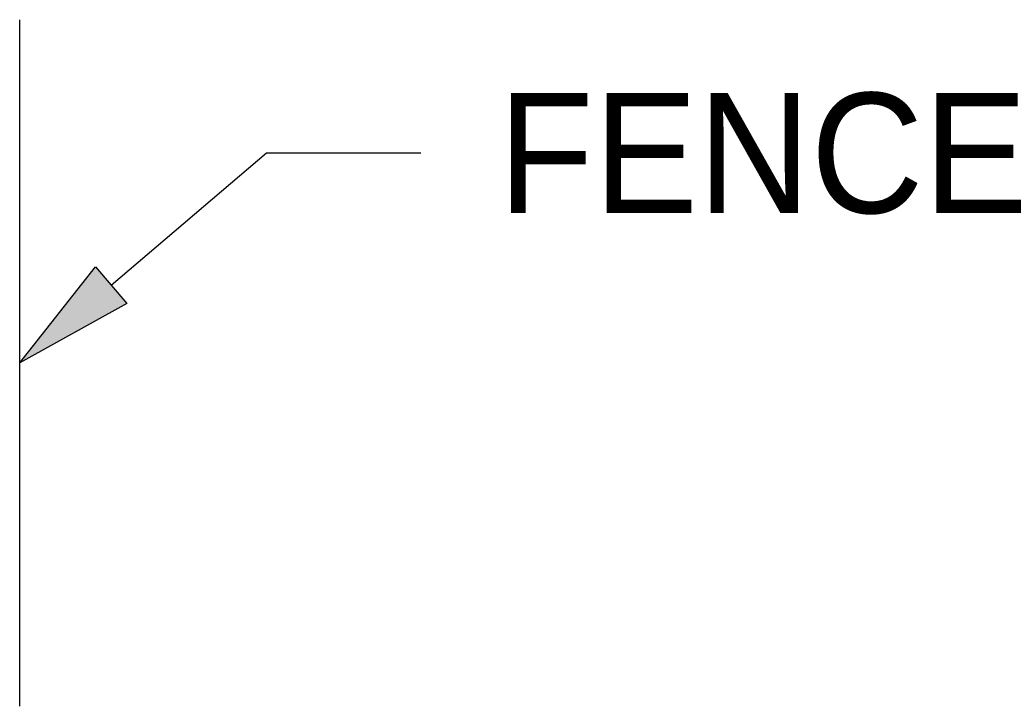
# Model space of a CAD drawing. Header units: feet. Extents: x 2296963 to 2298207, y 574586 to 575596.
# Tile 2 of 5: x 2297787 to 2297793, y 574758 to 574762. Entities that reach past the tile are written whole.
import ezdxf
from ezdxf import colors
from ezdxf.entities.mleader import LeaderData, LeaderLine
from ezdxf.math import Vec2, Vec3

# ---------------------------------------------------------------- set-up
doc = ezdxf.new("R2010")
doc.units = ezdxf.units.FT
doc.header["$LTSCALE"] = 5
doc.header["$MEASUREMENT"] = 0
doc.linetypes.add('fenceex', pattern=[0])
doc.layers.add('0_Xref', color=7, linetype='Continuous')
doc.layers.add('RD_X_Fence', color=230, linetype='fenceex')
doc.styles.add('Straight-Normal', font='font30.shx', dxfattribs={"height": 0.14})

# ---------------------------------------------------------------- blocks, each defined once
blk = doc.blocks.new('Dim1')
h = blk.add_hatch(color=4)
h.dxf.hatch_style = 1
h.paths.add_polyline_path([(0, 0), (-1, -0.2), (-1, 0.2)])
at = {"color": 4}
blk.add_lwpolyline([(0, 0), (-1, -0.2), (-1, 0.2), (0, 0)], dxfattribs=at)

msp = doc.modelspace()

# ---------------------------------------------------------------- linework, layer by layer
at = {"layer": 'RD_X_Fence', "flags": 128}
msp.add_lwpolyline([(2297787.1237, 574758.1633), (2297787.1237, 574762.1633)], dxfattribs=at)

# ---------------------------------------------------------------- leaders
at = {"layer": '0_Xref'}
ml = msp.add_multileader_mtext('Standard', dxfattribs=at)
ml.set_content('FENCE', color=256, style='Straight-Normal')
ml.set_leader_properties()
ml.set_arrow_properties(name='Dim1')
ml.build(insert=Vec2(0, 0))
ml.multileader.update_dxf_attribs({"text_right_attachment_type": 3, "dogleg_length": 0.18, "arrow_head_size": 0.7, "scale": 5})
ctx = ml.context
ctx.base_point, ctx.scale, ctx.char_height, ctx.arrow_head_size, ctx.landing_gap_size, ctx.plane_origin = Vec3(2297789.4619, 574761.3868), 5, 0.7, 0.7, 0.45, Vec3(2297787.1237, 574760.1633)
ctx.right_attachment = 3
notes = []
notes.append((ctx, [(0, (1, 1, 0), (2297788.5619, 574761.3868), (1, 0), 0.9, [(0, [(2297787.1237, 574760.1633)], 0, [])])]))
ctx.mtext.insert, ctx.mtext.flow_direction = Vec3(2297789.9119, 574761.7368), 5
for ctx, leaders in notes:
    for number, flags, end, landing, length, lines in leaders:
        leader = LeaderData()
        leader.index, (leader.has_last_leader_line, leader.has_dogleg_vector, leader.attachment_direction) = number, flags
        leader.last_leader_point, leader.dogleg_vector, leader.dogleg_length = Vec3(end), Vec3(landing), length
        for number, points, colour, breaks in lines:
            line = LeaderLine()
            line.index, line.vertices, line.color, line.breaks = number, Vec3.list(points), colors.encode_raw_color(colour), breaks
            leader.lines.append(line)
        ctx.leaders.append(leader)

doc.saveas('drawing.dxf')
